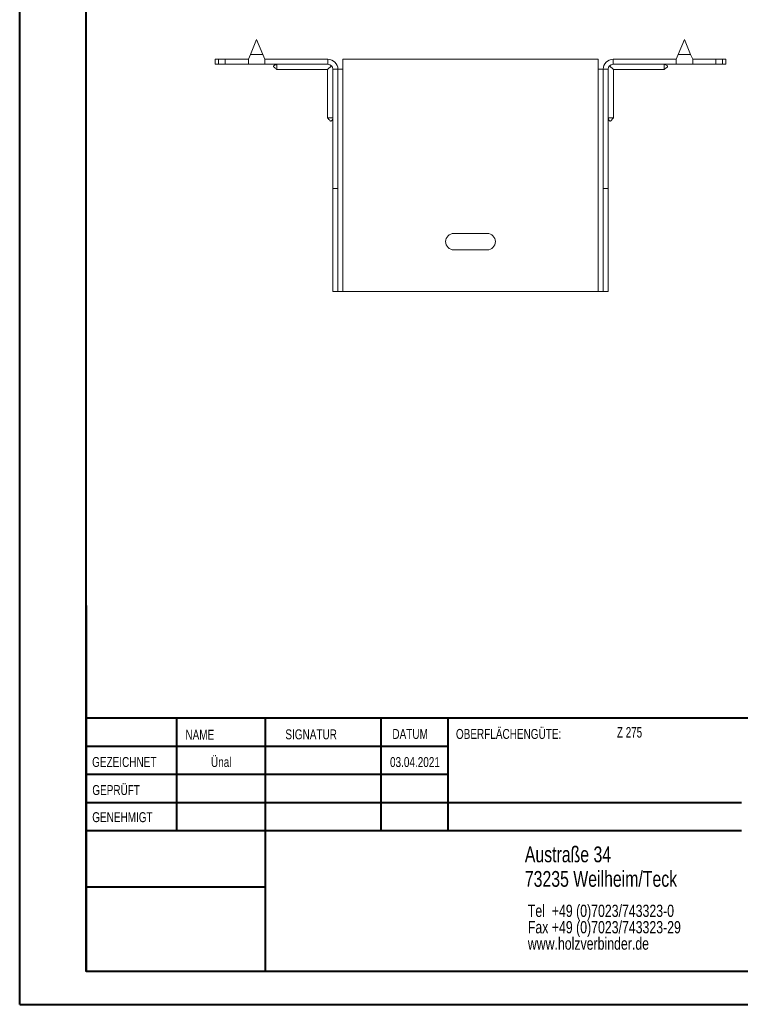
# Model space of a CAD drawing. Header units: millimetres. Extents: x 0 to 210, y 0 to 297.
# Tile 1 of 4: x 0 to 109, y 0 to 149. Entities that reach past the tile are written whole.
import ezdxf

# ---------------------------------------------------------------- set-up
doc = ezdxf.new("R2010")
doc.units = ezdxf.units.MM
doc.styles.add('SLDTEXTSTYLE0', font='TXT', dxfattribs={"width": 0.75})
doc.styles.add('SLDTEXTSTYLE2', font='TXT', dxfattribs={"width": 0.7})

# ---------------------------------------------------------------- blocks, each defined once
blk = doc.blocks.new('SW_NOTE_0')
at = {"color": 0, "linetype": 'Continuous', "lineweight": 0, "char_height": 1.8521, "attachment_point": 1, "style": 'SLDTEXTSTYLE0'}
for s, insert in [('Tel  +49 (0)7023/743323-0', (0, 2.39)), ('Fax +49 (0)7023/743323-29', (0, -0.08)), ('www.holzverbinder.de', (0, -2.55))]:
    blk.add_mtext(s, dxfattribs=dict(at, insert=insert))

msp = doc.modelspace()

# ---------------------------------------------------------------- linework, layer by layer
at = {"color": 7, "linetype": 'Continuous', "lineweight": 40}
for p, q in [((0.08, 0.21), (0.08, 297.21)), ((10.08, 5.21), (10.08, 292.21)), ((10.11, 60.37), (10.11, 5.12)), ((205.08, 43.37), (10.11, 43.37)), ((23.71, 43.37), (23.71, 26.37)), ((37.1, 43.37), (37.1, 5.12)), ((54.51, 43.37), (54.51, 26.37)), ((64.71, 26.37), (64.71, 43.37)), ((64.71, 39.1), (10.11, 39.1)), ((64.71, 34.87), (10.11, 34.87)), ((108.91, 30.62), (10.11, 30.62)), ((108.91, 26.37), (10.11, 26.37)), ((37.1, 17.87), (10.11, 17.87)), ((10.11, 13.71), (10.08, 13.71)), ((10.11, 9.46), (10.08, 9.46)), ((10.08, 5.21), (205.08, 5.21)), ((0.08, 0.21), (210.08, 0.21))]:
    msp.add_line(p, q, dxfattribs=at)
at = {"color": 7, "linetype": 'Continuous', "lineweight": 15}
for p, q in [((35.81, 145.74), (34.87, 143.49)), ((36.74, 143.49), (35.81, 145.74)), ((100.31, 145.74), (99.37, 143.49)), ((101.24, 143.49), (100.31, 145.74)), ((29.56, 142.74), (29.56, 141.99)), ((29.56, 142.74), (30.06, 142.74)), ((30.06, 142.74), (30.06, 141.99)), ((30.06, 142.74), (31.06, 142.74)), ((31.06, 141.99), (31.06, 142.74)), ((34.56, 142.74), (31.06, 142.74)), ((34.87, 143.49), (34.56, 142.74)), ((34.56, 142.74), (34.56, 141.99)), ((34.87, 143.49), (36.74, 143.49)), ((37.06, 142.74), (36.74, 143.49)), ((37.06, 141.99), (37.06, 142.74)), ((46.56, 142.74), (37.06, 142.74)), ((46.56, 141.99), (46.56, 142.74)), ((87.31, 142.74), (48.81, 142.74)), ((48.81, 141.24), (48.81, 142.74)), ((87.31, 142.74), (87.31, 141.24)), ((89.56, 141.99), (89.56, 142.74)), ((89.56, 142.74), (99.06, 142.74)), ((99.37, 143.49), (99.06, 142.74)), ((99.06, 142.74), (99.06, 141.99)), ((99.37, 143.49), (101.24, 143.49)), ((101.56, 142.74), (101.24, 143.49)), ((101.56, 142.74), (105.06, 142.74)), ((101.56, 141.99), (101.56, 142.74)), ((105.06, 141.99), (105.06, 142.74)), ((105.06, 142.74), (106.06, 142.74)), ((106.06, 141.99), (106.06, 142.74)), ((106.06, 142.74), (106.56, 142.74)), ((106.56, 141.99), (106.56, 142.74)), ((30.06, 141.99), (29.56, 141.99)), ((31.06, 141.99), (30.06, 141.99)), ((34.56, 141.99), (31.06, 141.99)), ((34.56, 141.99), (37.06, 141.99)), ((46.56, 141.99), (37.06, 141.99)), ((38.86, 141.19), (46.51, 141.19)), ((46.51, 141.19), (47.09, 141.77)), ((46.51, 141.19), (46.51, 133.93)), ((47.31, 141.24), (48.06, 141.24)), ((47.31, 123.24), (47.31, 141.24)), ((48.06, 123.24), (48.06, 141.24)), ((48.06, 141.24), (48.81, 141.24)), ((48.81, 107.74), (48.81, 141.24)), ((87.31, 141.24), (87.31, 107.74)), ((87.31, 141.24), (88.06, 141.24)), ((88.81, 141.24), (88.06, 141.24)), ((88.06, 123.24), (88.06, 141.24)), ((88.81, 123.24), (88.81, 141.24)), ((89.03, 141.77), (89.61, 141.19)), ((89.56, 141.99), (99.06, 141.99)), ((89.61, 141.19), (97.26, 141.19)), ((89.61, 133.93), (89.61, 141.19)), ((99.06, 141.99), (101.56, 141.99)), ((101.56, 141.99), (105.06, 141.99)), ((106.06, 141.99), (105.06, 141.99)), ((106.56, 141.99), (106.06, 141.99)), ((48.06, 123.24), (47.31, 123.24)), ((47.31, 107.74), (47.31, 123.24)), ((48.06, 107.74), (48.06, 123.24)), ((88.06, 123.24), (88.81, 123.24)), ((88.06, 107.74), (88.06, 123.24)), ((88.81, 107.74), (88.81, 123.24)), ((70.56, 116.49), (65.56, 116.49)), ((65.56, 113.99), (70.56, 113.99)), ((48.06, 107.74), (47.31, 107.74)), ((48.06, 107.74), (48.81, 107.74)), ((48.81, 107.74), (87.31, 107.74)), ((87.31, 107.74), (88.06, 107.74)), ((88.06, 107.74), (88.81, 107.74))]:
    msp.add_line(p, q, dxfattribs=at)
at = {"color": 7, "linetype": 'Continuous', "lineweight": 0}
for p, q in [((64.71, 39.12), (10.11, 39.12)), ((23.71, 5.21), (23.71, 5.12)), ((54.51, 5.21), (54.51, 5.12))]:
    msp.add_line(p, q, dxfattribs=at)
at = {"color": 7, "linetype": 'Continuous', "lineweight": 15}
for centre, radius, start, end in [((46.56, 141.24), 1.5, 0, 90), ((89.56, 141.24), 1.5, 90, 180), ((46.56, 141.24), 0.75, 0, 90), ((89.56, 141.24), 0.75, 90, 180), ((65.56, 115.24), 1.25, 90, 270), ((70.56, 115.24), 1.25, 270, 90)]:
    msp.add_arc(centre, radius, start, end, dxfattribs=at)
for points, knots in [([(38.86, 141.99), (38.74, 141.95), (38.57, 141.89), (38.4, 141.79), (38.36, 141.72), (38.35, 141.69), (38.35, 141.65), (38.37, 141.61), (38.44, 141.53), (38.61, 141.4), (38.76, 141.27), (38.86, 141.18)], [0, 0, 0, 0, 0.285501, 0.392615, 0.433608, 0.452355, 0.47104, 0.511905, 0.562272, 0.6953, 1, 1, 1, 1]), ([(38.86, 141.99), (38.86, 141.91), (38.86, 141.72), (38.86, 141.45), (38.86, 141.26), (38.86, 141.18), (38.86, 141.2), (38.86, 141.2)], [0, 0, 0, 0, 0.176999, 0.437532, 0.698072, 0.958616, 1, 1, 1, 1]), ([(97.25, 141.18), (97.34, 141.26), (97.46, 141.37), (97.64, 141.5), (97.73, 141.59), (97.76, 141.65), (97.76, 141.69), (97.75, 141.72), (97.72, 141.77), (97.57, 141.89), (97.4, 141.95), (97.26, 141.99)], [0, 0, 0, 0, 0.256731, 0.386951, 0.489173, 0.528771, 0.547318, 0.566205, 0.608673, 0.662214, 1, 1, 1, 1]), ([(97.26, 141.99), (97.26, 141.91), (97.26, 141.72), (97.26, 141.45), (97.26, 141.26), (97.26, 141.18), (97.26, 141.2), (97.26, 141.2)], [0, 0, 0, 0, 0.176999, 0.437532, 0.698072, 0.958616, 1, 1, 1, 1]), ([(46.5, 133.93), (46.57, 133.85), (46.69, 133.72), (46.81, 133.54), (46.9, 133.45), (46.97, 133.43), (47, 133.43), (47.04, 133.43), (47.08, 133.46), (47.21, 133.61), (47.26, 133.78), (47.31, 133.93)], [0, 0, 0, 0, 0.2567309, 0.3869507, 0.4891734, 0.528771, 0.5473178, 0.5662047, 0.608673, 0.6622137, 1, 1, 1, 1]), ([(46.51, 133.93), (46.52, 133.93), (46.53, 133.93), (46.7, 133.93), (46.92, 133.93), (47.13, 133.93), (47.25, 133.93), (47.31, 133.93)], [0, 0, 0, 0, 0.2177829, 0.4780833, 0.7383827, 0.8673161, 1, 1, 1, 1]), ([(88.81, 133.93), (88.85, 133.81), (88.9, 133.64), (89.01, 133.48), (89.07, 133.43), (89.11, 133.43), (89.14, 133.43), (89.19, 133.44), (89.27, 133.51), (89.4, 133.68), (89.53, 133.83), (89.61, 133.93)], [0, 0, 0, 0, 0.285501, 0.392615, 0.433608, 0.452355, 0.47104, 0.511905, 0.562272, 0.6953, 1, 1, 1, 1]), ([(89.6, 133.93), (89.59, 133.93), (89.58, 133.93), (89.42, 133.93), (89.2, 133.93), (88.98, 133.93), (88.87, 133.93), (88.81, 133.93)], [0, 0, 0, 0, 0.217783, 0.478083, 0.738383, 0.867316, 1, 1, 1, 1])]:
    msp.add_open_spline(points, degree=3, knots=knots, dxfattribs=at)

# ---------------------------------------------------------------- block references
at = {"color": 7, "linetype": 'Continuous', "lineweight": 0}
msp.add_blockref('SW_NOTE_0', (76.7, 12.85), dxfattribs=at)

# ---------------------------------------------------------------- texts
for s, insert, char_height, attachment_point, style in [('NAME', (25.07, 41.62), 1.5, 1, 'SLDTEXTSTYLE0'), ('SIGNATUR', (40.14, 41.68), 1.5, 1, 'SLDTEXTSTYLE0'), ('DATUM', (56.28, 41.74), 1.5, 1, 'SLDTEXTSTYLE0'), ('OBERFLÄCHENGÜTE:', (65.86, 41.74), 1.5, 1, 'SLDTEXTSTYLE0'), ('Z 275', (90.14, 42.03), 1.587, 1, 'SLDTEXTSTYLE2'), ('GEZEICHNET', (11, 37.51), 1.5, 1, 'SLDTEXTSTYLE0'), ('Ünal', (30.47, 37.5), 1.499, 2, 'SLDTEXTSTYLE0'), ('03.04.2021', (59.68, 37.5), 1.499, 2, 'SLDTEXTSTYLE0'), ('GEPRÜFT', (11.03, 33.28), 1.5, 1, 'SLDTEXTSTYLE0'), ('GENEHMIGT', (11.02, 29.19), 1.5, 1, 'SLDTEXTSTYLE0'), ('Austraße 34', (76.25, 24.02), 2.3813, 1, 'SLDTEXTSTYLE0'), ('73235 Weilheim/Teck', (76.25, 20.32), 2.3813, 1, 'SLDTEXTSTYLE0')]:
    msp.add_mtext(s, dxfattribs=dict(at, insert=insert, char_height=char_height, attachment_point=attachment_point, style=style))

doc.saveas('drawing.dxf')
